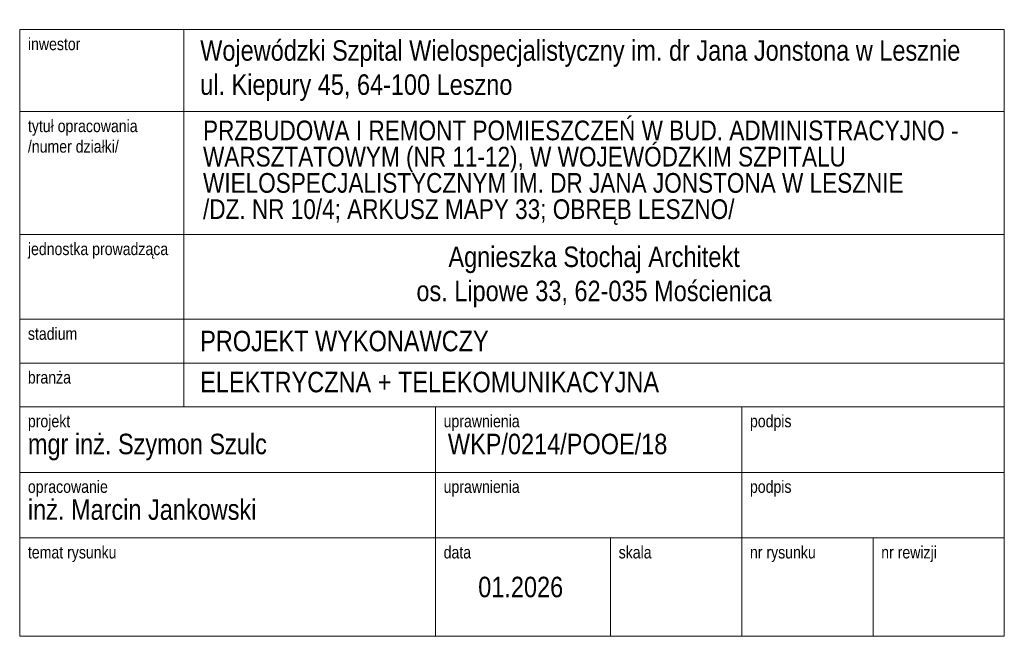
# Model space of a CAD drawing. Header units: millimetres. Extents: x -90 to 0, y 0 to 56.4.
import ezdxf

# ---------------------------------------------------------------- set-up
doc = ezdxf.new("R2010")
doc.units = ezdxf.units.MM
for name, color, linetype, lineweight in [('$0$ps text', 7, 'Continuous', 30), ('ps tabelka', 7, 'Continuous', 20), ('ps text', 7, 'Continuous', 20)]:
    doc.layers.add(name, color=color, linetype=linetype, lineweight=lineweight)
doc.styles.add('STYL ASA', font='ARIALN.TTF')

# ---------------------------------------------------------------- blocks, each defined once
blk = doc.blocks.new('tabelka_1')
at = {"layer": 'ps tabelka'}
for p, q in [((-100, 65.5), (-10, 65.5)), ((-100, 65.5), (-10, 65.5)), ((-85, 65.5), (-85, 31)), ((-100, 58), (-10, 58)), ((-100, 46.75), (-10, 46.75)), ((-100, 39), (-10, 39)), ((-100, 35), (-10, 35)), ((-100, 31), (-10, 31)), ((-62, 31), (-62, 25)), ((-62, 31), (-62, 25)), ((-34, 31), (-34, 25)), ((-34, 31), (-34, 25)), ((-100, 25), (-10, 25)), ((-62, 25), (-62, 10)), ((-34, 25), (-34, 19)), ((-100, 19), (-10, 19)), ((-46, 19), (-46, 10)), ((-34, 19), (-34, 10)), ((-22, 19), (-22, 10)), ((-100, 10), (-10, 10))]:
    blk.add_line(p, q, dxfattribs=at)
for points in [[(-100, 65.5), (-100, 25)], [(-10, 65.5), (-10, 10)], [(-100, 59.5), (-100, 25)], [(-100, 25), (-100, 16)], [(-100, 25), (-100, 10)]]:
    blk.add_lwpolyline(points, dxfattribs=at)
at = {"layer": '$0$ps text', "char_height": 1.125, "attachment_point": 1, "style": 'STYL ASA'}
for s, insert in [('nr rysunku', (-33.25, 18.25)), ('nr rewizji', (-21.25, 18.25))]:
    blk.add_mtext(s, dxfattribs=dict(at, insert=insert))
at = {"layer": 'ps text', "style": 'STYL ASA'}
for s, insert, char_height, width, attachment_point in [('Wojewódzki Szpital Wielospecjalistyczny im. dr Jana Jonstona w Lesznie\\Pul. Kiepury 45, 64-100 Leszno', (-83.5, 61.75), 1.875, 73.5, 4), ('tytuł opracowania\\P/numer działki/', (-99.25, 57.25), 1.125, 9.94773, 1), ('\\pxqc;Agnieszka Stochaj Architekt\\Pos. Lipowe 33, 62-035 Mościenica', (-47.5, 42.875), 1.875, 43.32197, 5), ('PROJEKT WYKONAWCZY', (-83.5, 37), 1.875, 73.5, 4), ('inż. Marcin Jankowski', (-99.25, 22.533), 1.875, 43.32197, 1), ('01.2026', (-54.206, 14.5), 1.875, 7.38533, 5)]:
    blk.add_mtext(s, dxfattribs=dict(at, insert=insert, char_height=char_height, width=width, attachment_point=attachment_point))
at = {"layer": 'ps text', "char_height": 1.125, "attachment_point": 1, "style": 'STYL ASA'}
for s, insert in [('inwestor', (-99.25, 64.75)), ('jednostka prowadząca', (-99.25, 46)), ('stadium', (-99.25, 38.25)), ('branża', (-99.25, 34.25)), ('projekt', (-99.25, 30.25)), ('uprawnienia', (-61.25, 30.25)), ('podpis', (-33.25, 30.25)), ('opracowanie', (-99.25, 24.25)), ('uprawnienia', (-61.25, 24.25)), ('podpis', (-33.25, 24.25)), ('temat rysunku', (-99.25, 18.25)), ('data', (-61.25, 18.25)), ('skala', (-45.25, 18.25))]:
    blk.add_mtext(s, dxfattribs=dict(at, insert=insert))
at = {"layer": 'ps text', "insert": (-83.242, 52.406), "char_height": 1.8, "width": 74.45114, "attachment_point": 4, "line_spacing_factor": 0.8, "style": 'STYL ASA'}
blk.add_mtext('\\A1;PRZBUDOWA I REMONT POMIESZCZEŃ W BUD. ADMINISTRACYJNO - WARSZTATOWYM (NR 11-12), W WOJEWÓDZKIM SZPITALU WIELOSPECJALISTYCZNYM IM. DR JANA JONSTONA W LESZNIE\\P/DZ. NR 10/4; ARKUSZ MAPY 33; OBRĘB LESZNO/', dxfattribs=at)
at = {"layer": 'ps text', "color": 7, "char_height": 1.875, "style": 'STYL ASA'}
for s, insert, width, attachment_point in [('ELEKTRYCZNA + TELEKOMUNIKACYJNA', (-83.5, 33.25), 73.5, 4), ('mgr inż. Szymon Szulc', (-99.25, 28.533), 43.32197, 1), ('WKP/0214/POOE/18', (-60.859, 28.533), 36, 1)]:
    blk.add_mtext(s, dxfattribs=dict(at, insert=insert, width=width, attachment_point=attachment_point))

msp = doc.modelspace()

# ---------------------------------------------------------------- block references
at = {"layer": 'ps tabelka'}
msp.add_blockref('tabelka_1', (10, -10), dxfattribs=at)

doc.saveas('drawing.dxf')
